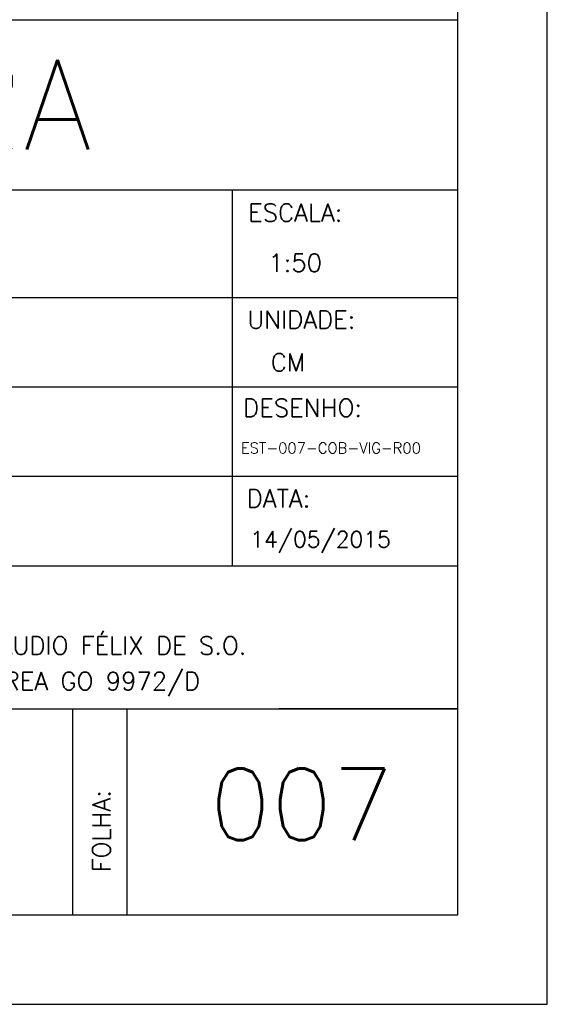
# Model space of a CAD drawing. Extents: x 0 to 84.1, y 0 to 59.4.
# Tile 14 of 18: x 78.2 to 84.1, y 0 to 11. Entities that reach past the tile are written whole.
import ezdxf

# ---------------------------------------------------------------- set-up
doc = ezdxf.new("R2010")
doc.units = 0
for name, color, linetype in [('1', 7, 'CONTINUOUS'), ('12', 12, 'CONTINUOUS'), ('4', 4, 'CONTINUOUS'), ('8', 8, 'CONTINUOUS')]:
    doc.layers.add(name, color=color, linetype=linetype)
doc.styles.get("Standard").update_dxf_attribs({"font": 'ROMANS.SHX'})

msp = doc.modelspace()

# ---------------------------------------------------------------- linework, layer by layer
at = {"layer": '1', "linetype": 'CONTINUOUS'}
for p, q in [((84.099998, 0), (84.099998, 59.400009)), ((69.299217, 9.100113), (83.099998, 9.100113)), ((80.582166, 4.900009), (80.582166, 9.100113)), ((69.299217, 7.899918), (83.099998, 7.899918)), ((69.299217, 6.90007), (83.099998, 6.90007)), ((69.299217, 5.899948), (83.099998, 5.899948)), ((69.299217, 4.900009), (80.582166, 4.900009)), ((80.582166, 4.900009), (83.099998, 4.900009)), ((81.150831, 4.900009), (81.150831, 4.900009)), ((69.299217, 3.300049), (83.099998, 3.300049)), ((78.799217, 1), (78.799217, 3.300049)), ((78.799217, 3.300049), (79.399803, 3.300049)), ((79.399803, 3.300049), (79.399803, 1)), ((83.099998, 3.300049), (81.099998, 3.300049)), ((0, 0), (84.099998, 0))]:
    msp.add_line(p, q, dxfattribs=at)
at = {"layer": '12', "linetype": 'CONTINUOUS'}
msp.add_lwpolyline([(2.5, 1), (83.099998, 1), (83.099998, 58.400009), (2.5, 58.400009), (2.5, 1)], dxfattribs=at)
at = {"layer": '8', "linetype": 'CONTINUOUS'}
msp.add_lwpolyline([(67.099998, 1), (67.099998, 11.000112), (83.099998, 11.000112)], dxfattribs=at)

# ---------------------------------------------------------------- texts
at = {"layer": '1', "linetype": 'CONTINUOUS'}
for s, height, p in [('ESCALA:', 0.2, (80.756971, 8.746109)), ('1:50', 0.2, (80.982557, 8.185318)), ('UNIDADE:', 0.2, (80.74804, 7.551041)), ('CM', 0.2, (81.009901, 7.074234)), ('DESENHO:', 0.2, (80.701581, 6.565353)), ('EST-007-COB-VIG-R00', 0.12, (80.676557, 6.156066)), ('DATA:', 0.2, (80.740949, 5.55336)), ('14/05/2015', 0.18, (80.779355, 5.105972)), ('ENG.CIVIL CLÁUDIO FÉLIX DE S.O.', 0.2, (76.272735, 3.908398)), ('PIMENTEL  CREA GO 9972/D', 0.2, (76.320083, 3.51177))]:
    msp.add_text(s, height=height, dxfattribs=at).set_placement(p)
msp.add_text('FOLHA:', height=0.2, rotation=90, dxfattribs=at).set_placement((79.217185, 1.47583))
at = {"layer": '4', "linetype": 'CONTINUOUS'}
for s, height, p in [('ESTRUTURA', 1, (71.512596, 9.553726)), ('007', 0.8, (80.32656, 1.833984))]:
    msp.add_text(s, height=height, dxfattribs=at).set_placement(p)

doc.saveas('drawing.dxf')
